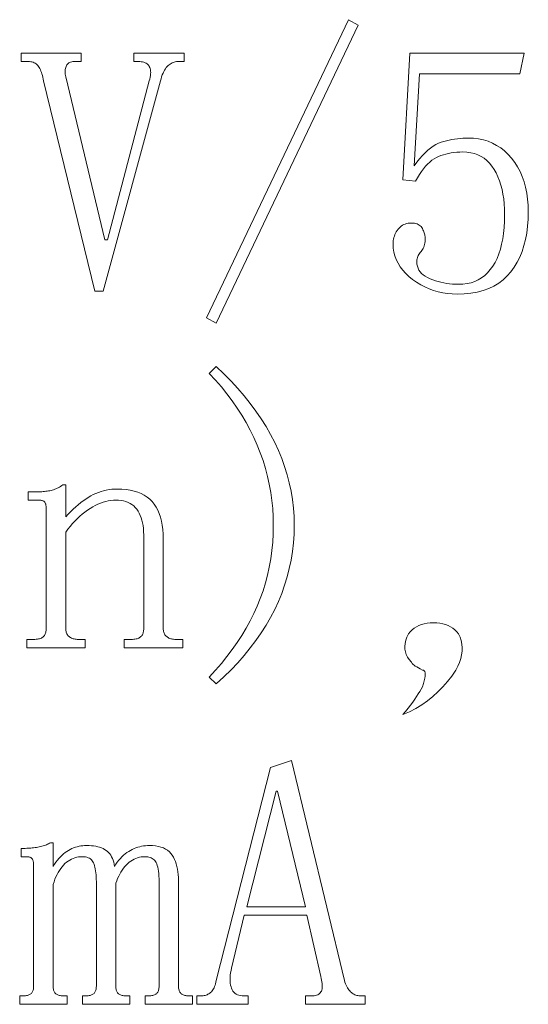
# Model space of a CAD drawing. Extents: x 1 to 297, y 1 to 210.
# Tile 111 of 171: x 210.47 to 213.6, y 44.38 to 50.44. Entities that reach past the tile are written whole.
import ezdxf

# ---------------------------------------------------------------- set-up
doc = ezdxf.new("R2010")
doc.units = 0

msp = doc.modelspace()

# ---------------------------------------------------------------- linework, layer by layer
at = {"color": 7, "lineweight": 13}
for points in [[(211.6805, 48.5706), (211.6205, 48.6049), (212.4948, 50.4391), (212.5547, 50.4049)], [(211.1748, 50.182), (211.1748, 50.2334), (211.4833, 50.2334), (211.4833, 50.182), (211.449, 50.182), (211.4422, 50.1817), (211.4355, 50.181), (211.4288, 50.1797), (211.4223, 50.1779), (211.4158, 50.1756), (211.4094, 50.1727), (211.4031, 50.1694), (211.3969, 50.1655), (211.3908, 50.1612), (211.3848, 50.1563), (211.3789, 50.1507), (211.3733, 50.1443), (211.3679, 50.137), (211.3628, 50.1289), (211.358, 50.1199), (211.3534, 50.11), (211.3491, 50.0993), (211.345, 50.0877), (211.3412, 50.0753), (211.3376, 50.062), (210.9862, 48.7677), (210.9348, 48.7677), (210.6176, 50.062), (210.6158, 50.0737), (210.6137, 50.0848), (210.6113, 50.0953), (210.6087, 50.1052), (210.6058, 50.1145), (210.6027, 50.1232), (210.5993, 50.1313), (210.5957, 50.1388), (210.5918, 50.1457), (210.5876, 50.152), (210.5831, 50.1577), (210.5782, 50.1628), (210.5728, 50.1673), (210.567, 50.1712), (210.5608, 50.1745), (210.5542, 50.1772), (210.5471, 50.1793), (210.5396, 50.1808), (210.5317, 50.1817), (210.5233, 50.182), (210.4805, 50.182), (210.4805, 50.2334), (210.849, 50.2334), (210.849, 50.182), (210.8148, 50.182), (210.8065, 50.1817), (210.7988, 50.181), (210.7917, 50.1797), (210.7853, 50.1779), (210.7794, 50.1756), (210.7741, 50.1727), (210.7695, 50.1694), (210.7654, 50.1655), (210.7619, 50.1612), (210.759, 50.1563), (210.7567, 50.151), (210.7548, 50.1453), (210.7533, 50.1393), (210.7522, 50.133), (210.7515, 50.1263), (210.7513, 50.1193), (210.7515, 50.1119), (210.7522, 50.1042), (210.7533, 50.0961), (210.7548, 50.0877), (210.9948, 49.0849), (211.0119, 49.0849), (211.269, 50.062), (211.2721, 50.0737), (211.2745, 50.0848), (211.2762, 50.0953), (211.2773, 50.1052), (211.2776, 50.1145), (211.2773, 50.1232), (211.2762, 50.1313), (211.2745, 50.1388), (211.2721, 50.1457), (211.269, 50.152), (211.2653, 50.1577), (211.2608, 50.1628), (211.2557, 50.1673), (211.2498, 50.1712), (211.2433, 50.1745), (211.2361, 50.1772), (211.2282, 50.1793), (211.2197, 50.1808), (211.2104, 50.1817), (211.2005, 50.182)], [(213.2319, 49.7106), (213.2639, 49.7093), (213.2946, 49.7056), (213.3242, 49.6994), (213.3526, 49.6907), (213.3798, 49.6795), (213.4057, 49.6658), (213.4305, 49.6497), (213.4541, 49.631), (213.4764, 49.6099), (213.4976, 49.5863), (213.5172, 49.5606), (213.5346, 49.5333), (213.5501, 49.5044), (213.5634, 49.4738), (213.5748, 49.4416), (213.584, 49.4078), (213.5912, 49.3724), (213.5964, 49.3353), (213.5994, 49.2966), (213.6005, 49.2563), (213.5994, 49.2109), (213.5962, 49.1675), (213.5908, 49.1259), (213.5833, 49.0862), (213.5737, 49.0484), (213.5619, 49.0125), (213.548, 48.9785), (213.5319, 48.9463), (213.5137, 48.9161), (213.4933, 48.8877), (213.4707, 48.8617), (213.4458, 48.8383), (213.4186, 48.8178), (213.3891, 48.7999), (213.3573, 48.7849), (213.3231, 48.7725), (213.2866, 48.7629), (213.2478, 48.7561), (213.2067, 48.7519), (213.1633, 48.7506), (213.1328, 48.7515), (213.103, 48.7542), (213.0738, 48.7587), (213.0454, 48.765), (213.0176, 48.7731), (212.9905, 48.783), (212.9641, 48.7947), (212.9384, 48.8082), (212.9134, 48.8235), (212.889, 48.8406), (212.8662, 48.859), (212.8458, 48.8781), (212.8278, 48.898), (212.8122, 48.9187), (212.799, 48.9402), (212.7882, 48.9625), (212.7798, 48.9855), (212.7738, 49.0093), (212.7702, 49.0338), (212.769, 49.0591), (212.7693, 49.0693), (212.7702, 49.0792), (212.7717, 49.0888), (212.7738, 49.0982), (212.7765, 49.1074), (212.7798, 49.1162), (212.7837, 49.1248), (212.7882, 49.1332), (212.7933, 49.1413), (212.799, 49.1491), (212.8053, 49.1565), (212.8119, 49.163), (212.819, 49.1688), (212.8265, 49.1738), (212.8344, 49.1781), (212.8428, 49.1815), (212.8515, 49.1842), (212.8607, 49.1862), (212.8704, 49.1873), (212.8805, 49.1877), (212.8904, 49.1874), (212.8997, 49.1863), (212.9082, 49.1846), (212.9161, 49.1822), (212.9233, 49.1791), (212.9298, 49.1754), (212.9357, 49.1709), (212.9408, 49.1658), (212.9453, 49.1599), (212.949, 49.1534), (212.9523, 49.1467), (212.9552, 49.1401), (212.9578, 49.1336), (212.96, 49.1274), (212.9619, 49.1213), (212.9634, 49.1154), (212.9646, 49.1096), (212.9655, 49.1041), (212.966, 49.0987), (212.9662, 49.0934), (212.9659, 49.0834), (212.9651, 49.0737), (212.9639, 49.0645), (212.9621, 49.0557), (212.9597, 49.0474), (212.9569, 49.0394), (212.9536, 49.0319), (212.9497, 49.0249), (212.9454, 49.0182), (212.9405, 49.012), (212.9356, 49.006), (212.9312, 48.9998), (212.9274, 48.9936), (212.924, 48.9873), (212.9212, 48.9809), (212.9189, 48.9745), (212.9171, 48.9679), (212.9158, 48.9613), (212.915, 48.9545), (212.9147, 48.9477), (212.9156, 48.9343), (212.918, 48.9217), (212.9221, 48.9097), (212.9278, 48.8983), (212.9351, 48.8877), (212.9441, 48.8778), (212.9547, 48.8685), (212.9669, 48.8599), (212.9807, 48.8521), (212.9962, 48.8449), (213.0126, 48.8383), (213.0293, 48.8325), (213.0462, 48.8274), (213.0634, 48.8229), (213.0808, 48.8191), (213.0985, 48.8161), (213.1165, 48.8137), (213.1347, 48.8119), (213.1532, 48.8109), (213.1719, 48.8106), (213.1987, 48.8117), (213.2242, 48.815), (213.2484, 48.8206), (213.2713, 48.8284), (213.293, 48.8384), (213.3133, 48.8507), (213.3324, 48.8652), (213.3502, 48.8819), (213.3667, 48.9008), (213.3819, 48.922), (213.3957, 48.9452), (213.4081, 48.9703), (213.4191, 48.9973), (213.4285, 49.0262), (213.4365, 49.057), (213.4431, 49.0897), (213.4482, 49.1242), (213.4518, 49.1606), (213.454, 49.1989), (213.4548, 49.2391), (213.4541, 49.2728), (213.4522, 49.3051), (213.449, 49.3362), (213.4445, 49.366), (213.4387, 49.3945), (213.4316, 49.4217), (213.4232, 49.4476), (213.4136, 49.4723), (213.4027, 49.4956), (213.3905, 49.5177), (213.377, 49.5381), (213.3622, 49.5563), (213.3461, 49.5724), (213.3288, 49.5863), (213.3101, 49.5981), (213.2902, 49.6077), (213.269, 49.6152), (213.2465, 49.6206), (213.2227, 49.6238), (213.1976, 49.6249), (213.179, 49.6245), (213.1609, 49.6235), (213.1434, 49.6218), (213.1263, 49.6194), (213.1098, 49.6163), (213.0937, 49.6125), (213.0782, 49.6081), (213.0632, 49.6029), (213.0487, 49.5971), (213.0348, 49.5906), (213.0211, 49.5829), (213.0077, 49.5738), (212.9944, 49.5631), (212.9813, 49.5508), (212.9683, 49.537), (212.9556, 49.5217), (212.9429, 49.5048), (212.9305, 49.4863), (212.9183, 49.4664), (212.9062, 49.4449), (212.829, 49.4534), (212.8719, 50.2334), (213.5748, 50.2334), (213.549, 50.1049), (212.9319, 50.1049), (212.8976, 49.5391), (212.9147, 49.5622), (212.9317, 49.5834), (212.9487, 49.6027), (212.9655, 49.6201), (212.9823, 49.6356), (212.9989, 49.6492), (213.0155, 49.6609), (213.032, 49.6708), (213.0484, 49.6788), (213.0648, 49.6849), (213.0811, 49.6897), (213.0975, 49.6941), (213.114, 49.698), (213.1306, 49.7013), (213.1472, 49.7041), (213.164, 49.7065), (213.1808, 49.7083), (213.1978, 49.7095), (213.2148, 49.7103)], [(211.6376, 48.262), (211.6805, 48.3049), (211.7273, 48.2601), (211.7717, 48.2149), (211.8137, 48.1692), (211.8533, 48.1231), (211.8905, 48.0766), (211.9253, 48.0297), (211.9577, 47.9824), (211.9877, 47.9346), (212.0153, 47.8864), (212.0405, 47.8377), (212.0633, 47.7886), (212.0837, 47.7391), (212.1017, 47.6892), (212.1173, 47.6389), (212.1305, 47.5881), (212.1413, 47.5369), (212.1497, 47.4852), (212.1557, 47.4331), (212.1593, 47.3806), (212.1605, 47.3277), (212.1593, 47.2732), (212.1557, 47.2192), (212.1497, 47.1658), (212.1413, 47.1131), (212.1305, 47.0609), (212.1173, 47.0094), (212.1017, 46.9584), (212.0837, 46.9081), (212.0633, 46.8583), (212.0405, 46.8091), (212.0153, 46.7606), (211.9877, 46.7126), (211.9577, 46.6653), (211.9253, 46.6185), (211.8905, 46.5724), (211.8533, 46.5268), (211.8137, 46.4818), (211.7717, 46.4375), (211.7273, 46.3937), (211.6805, 46.3506), (211.6376, 46.3934), (211.6761, 46.4348), (211.7125, 46.4767), (211.747, 46.5192), (211.7796, 46.5621), (211.8101, 46.6056), (211.8387, 46.6495), (211.8653, 46.694), (211.89, 46.739), (211.9126, 46.7845), (211.9333, 46.8306), (211.9521, 46.8772), (211.9688, 46.9245), (211.9836, 46.9725), (211.9964, 47.0212), (212.0072, 47.0706), (212.0161, 47.1206), (212.023, 47.1714), (212.028, 47.2228), (212.0309, 47.2749), (212.0319, 47.3277), (212.0309, 47.3789), (212.028, 47.4297), (212.023, 47.4801), (212.0161, 47.53), (212.0072, 47.5795), (211.9964, 47.6286), (211.9836, 47.6772), (211.9688, 47.7254), (211.9521, 47.7732), (211.9333, 47.8206), (211.9126, 47.8674), (211.89, 47.9137), (211.8653, 47.9593), (211.8387, 48.0043), (211.8101, 48.0488), (211.7796, 48.0926), (211.747, 48.1359), (211.7125, 48.1785), (211.6761, 48.2206)], [(210.5148, 46.5734), (210.5148, 46.6249), (210.5576, 46.6249), (210.5659, 46.625), (210.5737, 46.6255), (210.581, 46.6264), (210.5878, 46.6276), (210.594, 46.6291), (210.5998, 46.631), (210.605, 46.6333), (210.6097, 46.6358), (210.6139, 46.6387), (210.6176, 46.642), (210.6209, 46.6456), (210.6238, 46.6495), (210.6264, 46.6538), (210.6286, 46.6585), (210.6305, 46.6634), (210.632, 46.6687), (210.6332, 46.6744), (210.6341, 46.6804), (210.6346, 46.6867), (210.6348, 46.6934), (210.6348, 47.4306), (210.6347, 47.4356), (210.6344, 47.4403), (210.634, 47.4448), (210.6334, 47.4491), (210.6326, 47.4531), (210.6317, 47.4568), (210.6306, 47.4603), (210.6293, 47.4635), (210.6278, 47.4664), (210.6262, 47.4691), (210.6243, 47.4716), (210.6221, 47.4738), (210.6195, 47.4757), (210.6166, 47.4774), (210.6133, 47.4788), (210.6097, 47.4799), (210.6058, 47.4808), (210.6015, 47.4815), (210.5969, 47.4819), (210.5919, 47.482), (210.5233, 47.482), (210.5233, 47.5334), (210.5833, 47.5334), (210.5919, 47.5335), (210.6003, 47.5338), (210.6087, 47.5342), (210.6169, 47.5348), (210.6251, 47.5356), (210.6332, 47.5365), (210.6412, 47.5376), (210.6492, 47.5389), (210.657, 47.5404), (210.6647, 47.542), (210.6724, 47.5439), (210.68, 47.5461), (210.6875, 47.5487), (210.6949, 47.5516), (210.7023, 47.5549), (210.7095, 47.5585), (210.7167, 47.5624), (210.7237, 47.5667), (210.7307, 47.5713), (210.7376, 47.5763), (210.7548, 47.5763), (210.7548, 47.3791), (210.7702, 47.3959), (210.7856, 47.4117), (210.801, 47.4267), (210.8165, 47.4409), (210.8319, 47.4541), (210.8473, 47.4666), (210.8627, 47.4781), (210.8782, 47.4889), (210.8936, 47.4987), (210.909, 47.5077), (210.9246, 47.5159), (210.9402, 47.5231), (210.9561, 47.5296), (210.9721, 47.5351), (210.9883, 47.5399), (211.0047, 47.5437), (211.0212, 47.5467), (211.0379, 47.5489), (211.0548, 47.5501), (211.0719, 47.5506), (211.1003, 47.5498), (211.1271, 47.5475), (211.1524, 47.5436), (211.1761, 47.5382), (211.1983, 47.5313), (211.219, 47.5228), (211.2381, 47.5128), (211.2557, 47.5012), (211.2717, 47.4881), (211.2862, 47.4734), (211.2992, 47.4572), (211.3109, 47.4395), (211.3212, 47.4202), (211.3301, 47.3994), (211.3376, 47.377), (211.3438, 47.3531), (211.3486, 47.3276), (211.352, 47.3006), (211.3541, 47.2721), (211.3548, 47.242), (211.3548, 46.6934), (211.355, 46.6867), (211.3556, 46.6804), (211.3567, 46.6744), (211.3582, 46.6687), (211.3601, 46.6634), (211.3625, 46.6585), (211.3652, 46.6538), (211.3685, 46.6495), (211.3721, 46.6456), (211.3762, 46.642), (211.3806, 46.6387), (211.3853, 46.6358), (211.3902, 46.6333), (211.3954, 46.631), (211.4008, 46.6291), (211.4065, 46.6276), (211.4125, 46.6264), (211.4187, 46.6255), (211.4252, 46.625), (211.4319, 46.6249), (211.4748, 46.6249), (211.4748, 46.5734), (211.1148, 46.5734), (211.1148, 46.6249), (211.1576, 46.6249), (211.1659, 46.625), (211.1737, 46.6255), (211.181, 46.6264), (211.1878, 46.6276), (211.194, 46.6291), (211.1998, 46.631), (211.205, 46.6333), (211.2097, 46.6358), (211.2139, 46.6387), (211.2176, 46.642), (211.2209, 46.6456), (211.2238, 46.6495), (211.2263, 46.6538), (211.2286, 46.6585), (211.2305, 46.6634), (211.232, 46.6687), (211.2332, 46.6744), (211.2341, 46.6804), (211.2346, 46.6867), (211.2348, 46.6934), (211.2348, 47.2677), (211.2343, 47.2878), (211.233, 47.307), (211.2309, 47.3252), (211.2279, 47.3425), (211.224, 47.3588), (211.2193, 47.3742), (211.2138, 47.3886), (211.2073, 47.4021), (211.2, 47.4147), (211.1919, 47.4263), (211.1829, 47.4369), (211.173, 47.4463), (211.1623, 47.4547), (211.1508, 47.4619), (211.1383, 47.4681), (211.125, 47.4731), (211.1109, 47.477), (211.0959, 47.4798), (211.08, 47.4814), (211.0633, 47.482), (211.0479, 47.4815), (211.0323, 47.4799), (211.0166, 47.4774), (211.0009, 47.4738), (210.9851, 47.4691), (210.9692, 47.4635), (210.9532, 47.4568), (210.9371, 47.4491), (210.921, 47.4403), (210.9048, 47.4306), (210.8886, 47.4199), (210.8727, 47.4083), (210.8571, 47.3959), (210.8417, 47.3826), (210.8265, 47.3684), (210.8117, 47.3534), (210.7971, 47.3376), (210.7827, 47.3209), (210.7686, 47.3033), (210.7548, 47.2849), (210.7548, 46.6934), (210.755, 46.6867), (210.7556, 46.6804), (210.7567, 46.6744), (210.7582, 46.6687), (210.7601, 46.6634), (210.7625, 46.6585), (210.7653, 46.6538), (210.7685, 46.6495), (210.7721, 46.6456), (210.7762, 46.642), (210.7806, 46.6387), (210.7853, 46.6358), (210.7902, 46.6333), (210.7954, 46.631), (210.8008, 46.6291), (210.8065, 46.6276), (210.8125, 46.6264), (210.8187, 46.6255), (210.8252, 46.625), (210.8319, 46.6249), (210.8748, 46.6249), (210.8748, 46.5734)], [(212.8633, 46.6591), (212.8741, 46.6722), (212.886, 46.6838), (212.8988, 46.6941), (212.9127, 46.703), (212.9276, 46.7106), (212.9436, 46.7167), (212.9605, 46.7215), (212.9785, 46.725), (212.9976, 46.727), (213.0176, 46.7277), (213.0377, 46.727), (213.0567, 46.725), (213.0747, 46.7215), (213.0917, 46.7167), (213.1076, 46.7106), (213.1225, 46.703), (213.1364, 46.6941), (213.1493, 46.6838), (213.1611, 46.6722), (213.1719, 46.6591), (213.181, 46.6384), (213.1877, 46.6173), (213.192, 46.5959), (213.1938, 46.5741), (213.1933, 46.552), (213.1904, 46.5295), (213.1851, 46.5067), (213.1774, 46.4836), (213.1673, 46.4601), (213.1548, 46.4363), (213.1299, 46.3996), (213.1033, 46.365), (213.075, 46.3324), (213.045, 46.3019), (213.0133, 46.2734), (212.9799, 46.247), (212.9447, 46.2227), (212.9079, 46.2004), (212.8693, 46.1802), (212.829, 46.162), (212.8457, 46.1822), (212.8613, 46.2018), (212.8758, 46.2206), (212.8894, 46.2388), (212.9019, 46.2563), (212.9134, 46.2731), (212.9238, 46.2892), (212.9333, 46.3046), (212.9417, 46.3194), (212.949, 46.3334), (212.9552, 46.353), (212.96, 46.3705), (212.9634, 46.3859), (212.9655, 46.3993), (212.9662, 46.4106), (212.9655, 46.4198), (212.9634, 46.427), (212.96, 46.4322), (212.9552, 46.4353), (212.949, 46.4363), (212.936, 46.443), (212.9243, 46.4493), (212.9141, 46.4553), (212.9052, 46.461), (212.8976, 46.4663), (212.8914, 46.4713), (212.8866, 46.4759), (212.8832, 46.4802), (212.8811, 46.4841), (212.8805, 46.4877), (212.868, 46.5018), (212.8578, 46.5165), (212.8501, 46.5319), (212.8448, 46.5481), (212.8419, 46.5649), (212.8414, 46.5823), (212.8433, 46.6005), (212.8475, 46.6194), (212.8542, 46.6389)], [(212.2376, 44.9277), (211.8519, 44.9277), (211.7747, 44.602), (211.7717, 44.5869), (211.7693, 44.5723), (211.7675, 44.5584), (211.7665, 44.5451), (211.7662, 44.5324), (211.7665, 44.5202), (211.7675, 44.5087), (211.7693, 44.4978), (211.7717, 44.4874), (211.7747, 44.4777), (211.7786, 44.4688), (211.7833, 44.4607), (211.7889, 44.4537), (211.7953, 44.4475), (211.8026, 44.4424), (211.8108, 44.4381), (211.8197, 44.4348), (211.8296, 44.4325), (211.8403, 44.431), (211.8519, 44.4306), (211.8776, 44.4306), (211.8776, 44.3791), (211.5605, 44.3791), (211.5605, 44.4306), (211.5862, 44.4306), (211.593, 44.4308), (211.5995, 44.4314), (211.606, 44.4325), (211.6122, 44.434), (211.6183, 44.4359), (211.6242, 44.4383), (211.63, 44.4411), (211.6356, 44.4443), (211.641, 44.4479), (211.6462, 44.452), (211.6512, 44.4566), (211.6558, 44.4618), (211.6601, 44.4676), (211.664, 44.4739), (211.6676, 44.4809), (211.6709, 44.4885), (211.6738, 44.4967), (211.6764, 44.5055), (211.6786, 44.5149), (211.6805, 44.5249), (212.0148, 45.8363), (212.1433, 45.8791), (212.469, 44.5249), (212.4725, 44.5149), (212.4762, 44.5055), (212.4801, 44.4967), (212.4841, 44.4885), (212.4883, 44.4809), (212.4927, 44.4739), (212.4972, 44.4676), (212.502, 44.4618), (212.5068, 44.4566), (212.5119, 44.452), (212.5171, 44.4479), (212.5225, 44.4443), (212.5281, 44.4411), (212.5338, 44.4383), (212.5397, 44.4359), (212.5458, 44.434), (212.5521, 44.4325), (212.5585, 44.4314), (212.5651, 44.4308), (212.5719, 44.4306), (212.5976, 44.4306), (212.5976, 44.3791), (212.229, 44.3791), (212.229, 44.4306), (212.2633, 44.4306), (212.2732, 44.4309), (212.2823, 44.4318), (212.2907, 44.4333), (212.2983, 44.4354), (212.3051, 44.4381), (212.3112, 44.4414), (212.3164, 44.4453), (212.3209, 44.4498), (212.3247, 44.4549), (212.3276, 44.4606), (212.3299, 44.4669), (212.3316, 44.4738), (212.3326, 44.4813), (212.3331, 44.4894), (212.333, 44.4981), (212.3322, 44.5074), (212.3309, 44.5173), (212.329, 44.5278), (212.3264, 44.5389), (212.3233, 44.5506)], [(212.0576, 45.6906), (212.049, 45.6906), (211.869, 44.9791), (212.229, 44.9791)], [(210.5062, 45.3391), (210.5148, 45.3392), (210.5233, 45.3395), (210.5319, 45.3399), (210.5405, 45.3405), (210.549, 45.3413), (210.5576, 45.3422), (210.5662, 45.3433), (210.5748, 45.3446), (210.5833, 45.3461), (210.5919, 45.3477), (210.6003, 45.3495), (210.6084, 45.3515), (210.6161, 45.3536), (210.6234, 45.3559), (210.6305, 45.3584), (210.6372, 45.3611), (210.6435, 45.3639), (210.6495, 45.3669), (210.6552, 45.3701), (210.6605, 45.3734), (210.6776, 45.3734), (210.6776, 45.2277), (210.6863, 45.241), (210.6951, 45.2536), (210.7041, 45.2654), (210.7133, 45.2764), (210.7226, 45.2866), (210.7321, 45.2961), (210.7418, 45.3048), (210.7517, 45.3127), (210.7617, 45.3199), (210.7719, 45.3263), (210.7823, 45.332), (210.7928, 45.3371), (210.8035, 45.3416), (210.8144, 45.3455), (210.8255, 45.3488), (210.8367, 45.3515), (210.8481, 45.3536), (210.8597, 45.3551), (210.8714, 45.356), (210.8833, 45.3563), (210.8984, 45.356), (210.9128, 45.3551), (210.9265, 45.3536), (210.9396, 45.3515), (210.9519, 45.3488), (210.9636, 45.3455), (210.9745, 45.3416), (210.9848, 45.3371), (210.9944, 45.332), (211.0033, 45.3263), (211.0116, 45.3199), (211.0191, 45.3127), (211.026, 45.3048), (211.0321, 45.2961), (211.0376, 45.2866), (211.0424, 45.2764), (211.0465, 45.2654), (211.05, 45.2536), (211.0527, 45.241), (211.0547, 45.2277), (211.0635, 45.241), (211.0724, 45.2536), (211.0816, 45.2654), (211.0911, 45.2764), (211.1008, 45.2866), (211.1108, 45.2961), (211.121, 45.3048), (211.1316, 45.3127), (211.1423, 45.3199), (211.1533, 45.3263), (211.1645, 45.332), (211.1758, 45.3371), (211.1871, 45.3416), (211.1986, 45.3455), (211.2101, 45.3488), (211.2217, 45.3515), (211.2334, 45.3536), (211.2452, 45.3551), (211.2571, 45.356), (211.269, 45.3563), (211.289, 45.3557), (211.3076, 45.3539), (211.325, 45.3509), (211.341, 45.3467), (211.3558, 45.3413), (211.3693, 45.3347), (211.3815, 45.3269), (211.3925, 45.3179), (211.4021, 45.3077), (211.4105, 45.2963), (211.4178, 45.2839), (211.4243, 45.2709), (211.4301, 45.2572), (211.4352, 45.2428), (211.4394, 45.2277), (211.4429, 45.2119), (211.4456, 45.1955), (211.4475, 45.1783), (211.4487, 45.1605), (211.449, 45.142), (211.449, 44.4906), (211.4492, 44.4839), (211.4497, 44.4777), (211.4506, 44.4719), (211.4518, 44.4666), (211.4533, 44.4616), (211.4552, 44.4571), (211.4574, 44.4531), (211.46, 44.4494), (211.4629, 44.4462), (211.4662, 44.4434), (211.4698, 44.441), (211.4737, 44.4388), (211.478, 44.4369), (211.4826, 44.4352), (211.4876, 44.4338), (211.4929, 44.4326), (211.4986, 44.4317), (211.5046, 44.4311), (211.5109, 44.4307), (211.5176, 44.4306), (211.5348, 44.4306), (211.5348, 44.3791), (211.2433, 44.3791), (211.2433, 44.4306), (211.2605, 44.4306), (211.2672, 44.4307), (211.2735, 44.4311), (211.2795, 44.4317), (211.2852, 44.4326), (211.2905, 44.4338), (211.2954, 44.4352), (211.3001, 44.4369), (211.3044, 44.4388), (211.3083, 44.441), (211.3119, 44.4434), (211.3152, 44.4462), (211.3181, 44.4494), (211.3206, 44.4531), (211.3229, 44.4571), (211.3248, 44.4616), (211.3263, 44.4666), (211.3275, 44.4719), (211.3284, 44.4777), (211.3289, 44.4839), (211.329, 44.4906), (211.329, 45.1334), (211.3288, 45.1516), (211.3282, 45.1686), (211.3271, 45.1842), (211.3256, 45.1986), (211.3237, 45.2116), (211.3213, 45.2234), (211.3185, 45.2339), (211.3153, 45.2431), (211.3117, 45.2511), (211.3076, 45.2577), (211.3031, 45.2634), (211.2982, 45.2685), (211.2928, 45.273), (211.287, 45.2769), (211.2808, 45.2802), (211.2742, 45.2829), (211.2671, 45.285), (211.2596, 45.2865), (211.2517, 45.2874), (211.2433, 45.2877), (211.2315, 45.2873), (211.2198, 45.286), (211.2085, 45.2839), (211.1974, 45.2809), (211.1865, 45.277), (211.1759, 45.2723), (211.1656, 45.2667), (211.1555, 45.2603), (211.1457, 45.253), (211.1362, 45.2449), (211.127, 45.2359), (211.1182, 45.2263), (211.1098, 45.2161), (211.1019, 45.2051), (211.0944, 45.1934), (211.0873, 45.1811), (211.0807, 45.1681), (211.0745, 45.1543), (211.0687, 45.1399), (211.0633, 45.1249), (211.0633, 44.4906), (211.0635, 44.4839), (211.064, 44.4777), (211.0649, 44.4719), (211.0661, 44.4666), (211.0676, 44.4616), (211.0695, 44.4571), (211.0717, 44.4531), (211.0743, 44.4494), (211.0772, 44.4462), (211.0805, 44.4434), (211.0841, 44.441), (211.088, 44.4388), (211.0923, 44.4369), (211.0969, 44.4352), (211.1019, 44.4338), (211.1072, 44.4326), (211.1129, 44.4317), (211.1189, 44.4311), (211.1252, 44.4307), (211.1319, 44.4306), (211.149, 44.4306), (211.149, 44.3791), (210.8576, 44.3791), (210.8576, 44.4306), (210.8748, 44.4306), (210.8814, 44.4307), (210.8878, 44.4311), (210.8938, 44.4317), (210.8994, 44.4326), (210.9048, 44.4338), (210.9097, 44.4352), (210.9144, 44.4369), (210.9186, 44.4388), (210.9226, 44.441), (210.9262, 44.4434), (210.9294, 44.4462), (210.9324, 44.4494), (210.9349, 44.4531), (210.9371, 44.4571), (210.939, 44.4616), (210.9406, 44.4666), (210.9418, 44.4719), (210.9426, 44.4777), (210.9432, 44.4839), (210.9433, 44.4906), (210.9433, 45.1334), (210.9432, 45.1485), (210.9426, 45.1627), (210.9418, 45.1762), (210.9406, 45.189), (210.939, 45.2009), (210.9371, 45.2121), (210.9349, 45.2225), (210.9324, 45.2322), (210.9294, 45.241), (210.9262, 45.2491), (210.9224, 45.2565), (210.918, 45.263), (210.9128, 45.2688), (210.907, 45.2738), (210.9005, 45.2781), (210.8933, 45.2815), (210.8854, 45.2842), (210.8768, 45.2862), (210.8676, 45.2873), (210.8576, 45.2877), (210.8457, 45.2873), (210.8341, 45.286), (210.8228, 45.2839), (210.8117, 45.2809), (210.8008, 45.277), (210.7902, 45.2723), (210.7799, 45.2667), (210.7698, 45.2603), (210.76, 45.253), (210.7505, 45.2449), (210.7413, 45.2359), (210.7325, 45.226), (210.7241, 45.2153), (210.7162, 45.2037), (210.7087, 45.1913), (210.7016, 45.178), (210.695, 45.1639), (210.6888, 45.1489), (210.683, 45.133), (210.6776, 45.1163), (210.6776, 44.4906), (210.6778, 44.4839), (210.6783, 44.4777), (210.6792, 44.4719), (210.6804, 44.4666), (210.6819, 44.4616), (210.6838, 44.4571), (210.686, 44.4531), (210.6886, 44.4494), (210.6915, 44.4462), (210.6947, 44.4434), (210.6983, 44.441), (210.7023, 44.4388), (210.7066, 44.4369), (210.7112, 44.4352), (210.7162, 44.4338), (210.7215, 44.4326), (210.7272, 44.4317), (210.7332, 44.4311), (210.7395, 44.4307), (210.7462, 44.4306), (210.7633, 44.4306), (210.7633, 44.3791), (210.4719, 44.3791), (210.4719, 44.4306), (210.489, 44.4306), (210.4957, 44.4307), (210.5021, 44.4311), (210.5081, 44.4317), (210.5137, 44.4326), (210.519, 44.4338), (210.524, 44.4352), (210.5286, 44.4369), (210.5329, 44.4388), (210.5369, 44.441), (210.5405, 44.4434), (210.5437, 44.4462), (210.5466, 44.4494), (210.5492, 44.4531), (210.5514, 44.4571), (210.5533, 44.4616), (210.5549, 44.4666), (210.5561, 44.4719), (210.5569, 44.4777), (210.5574, 44.4839), (210.5576, 44.4906), (210.5576, 45.2363), (210.5575, 45.2413), (210.5573, 45.2461), (210.5568, 45.2506), (210.5562, 45.2548), (210.5555, 45.2588), (210.5545, 45.2625), (210.5534, 45.266), (210.5521, 45.2692), (210.5507, 45.2722), (210.549, 45.2749), (210.5471, 45.2773), (210.5449, 45.2795), (210.5424, 45.2814), (210.5394, 45.2831), (210.5362, 45.2845), (210.5326, 45.2857), (210.5286, 45.2866), (210.5244, 45.2872), (210.5197, 45.2876), (210.5148, 45.2877), (210.4805, 45.2877), (210.4805, 45.3391)]]:
    msp.add_lwpolyline(points, close=True, dxfattribs=at)

doc.saveas('drawing.dxf')
